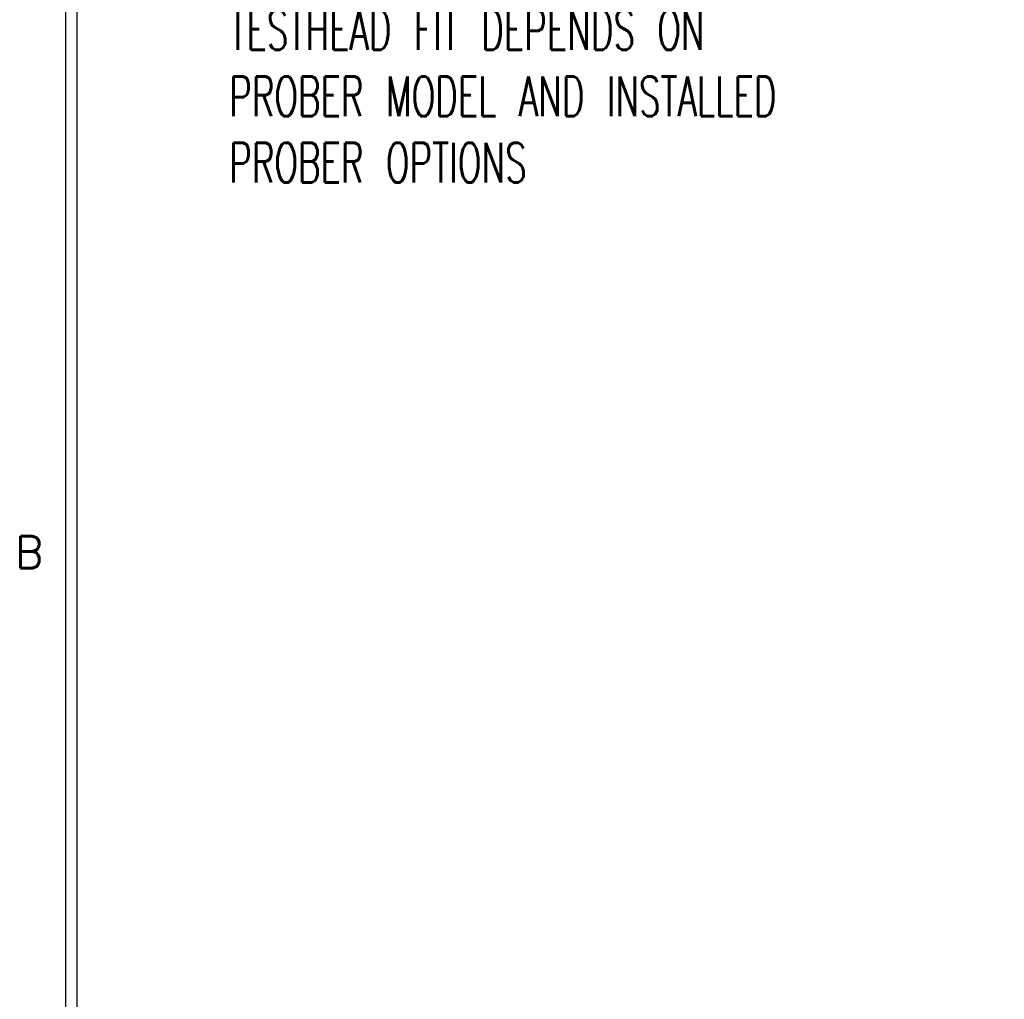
# Model space of a CAD drawing. Extents: x -1765 to 4890, y -3481 to 1222.
# Tile 14 of 98: x -1761 to -721, y -2180 to -1146. Entities that reach past the tile are written whole.
import ezdxf

# ---------------------------------------------------------------- set-up
doc = ezdxf.new("R2010")
doc.units = 0
doc.layers.get('0').update_dxf_attribs({"linetype": 'CONTINUOUS'})
doc.layers.add('1', color=7, linetype='CONTINUOUS')
doc.styles.add('CONVERTER_1', font='txt.shx', dxfattribs={"width": 0.63})
doc.styles.add('CONVERTER_7', font='txt.shx', dxfattribs={"width": 0.97875})

# ---------------------------------------------------------------- blocks, each defined once
blk = doc.blocks.new('D-E2803-62250-1S112', base_point=(-1512.7, 1610.2))
at = {"layer": '1', "color": 7, "insert": (-1539.4, -1317.4), "char_height": 42, "attachment_point": 7, "style": 'CONVERTER_1'}
blk.add_mtext('NOTE:\\PTESTHEAD FIT DEPENDS ON\\PPROBER MODEL AND INSTALLED\\PPROBER OPTIONS', dxfattribs=at)
blk = doc.blocks.new('ATA1_S', base_point=(-213.98, -428.2))
at = {"layer": '1', "color": 7, "linetype": 'CONTINUOUS'}
blk.add_line((-213.98, -428.2), (-213.98, 118.96), dxfattribs=at)
at = {"layer": '1', "color": 7, "insert": (-220.33, -223.39), "char_height": 4, "attachment_point": 4, "style": 'CONVERTER_7'}
blk.add_mtext('B', dxfattribs=at)
blk = doc.blocks.new('TEXT__271', base_point=(-2000, -2800))
at = {"layer": '1', "color": 7, "linetype": 'CONTINUOUS'}
blk.add_line((-1700, -2940), (-1700, 800), dxfattribs=at)

msp = doc.modelspace()

# ---------------------------------------------------------------- block references
msp.add_blockref('D-E2803-62250-1S112', (-1512.7, 1610.2))
at = {"layer": '1', "xscale": 8.40000000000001, "yscale": 8.40000000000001, "zscale": 8.40000000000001}
msp.add_blockref('ATA1_S', (-1711.9, -3428), dxfattribs=at)
at = {"layer": '1'}
msp.add_blockref('TEXT__271', (-2000, -2800), dxfattribs=at)

doc.saveas('drawing.dxf')
